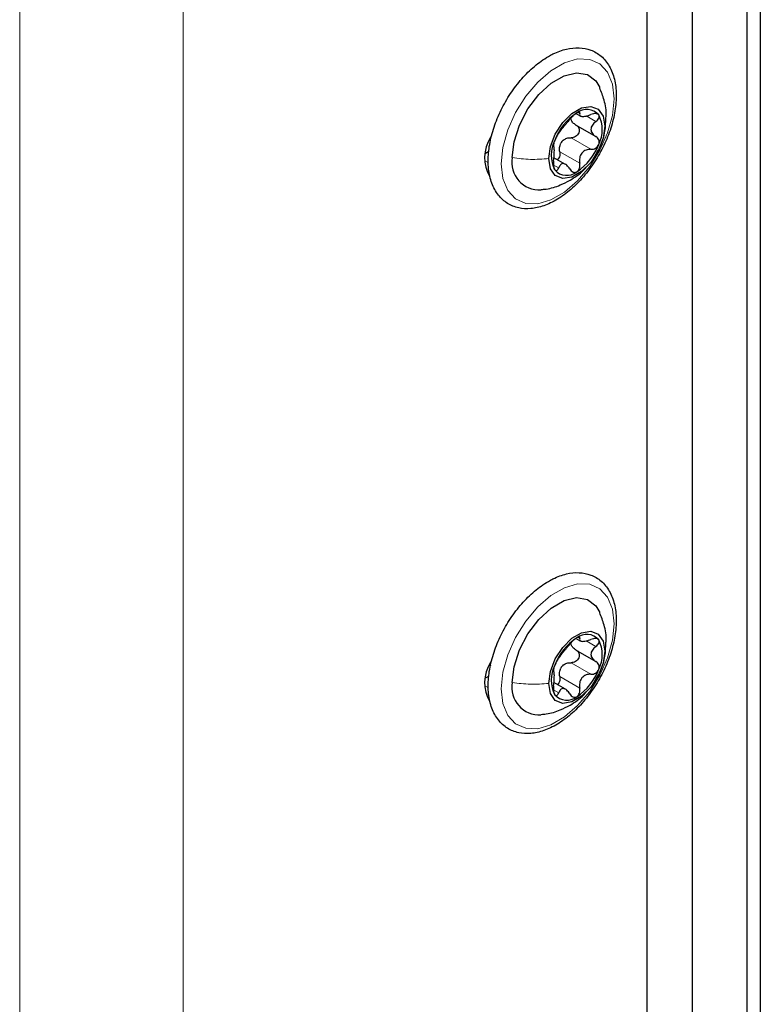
# Paper-space layout 'Blatt2' of a CAD drawing. Header units: millimetres. Extents: x 5 to 418, y 2 to 292.
# Tile 93 of 112: x 318 to 328, y 150 to 163. Entities that reach past the tile are written whole.
import ezdxf

# ---------------------------------------------------------------- set-up
doc = ezdxf.new("R2010")
doc.units = ezdxf.units.MM

psp = doc.layouts.new('Blatt2')

# ---------------------------------------------------------------- linework, layer by layer
at = {"color": 7, "linetype": 'Continuous', "lineweight": 18}
for p, q in [((318.35, 86.307), (318.35, 218.314)), ((320.471, 218.314), (320.471, 86.307)), ((327.071, 96.309), (327.071, 212.938)), ((325.589, 161.659), (325.613, 161.646)), ((325.697, 161.614), (325.823, 161.541)), ((325.951, 161.592), (325.937, 161.481)), ((325.5, 161.331), (325.759, 161.182)), ((325.354, 161.15), (325.613, 161.001)), ((324.384, 161.033), (324.431, 161.006)), ((325.273, 160.978), (325.34, 160.94)), ((325.589, 154.855), (325.613, 154.841)), ((325.697, 154.809), (325.823, 154.737)), ((325.951, 154.788), (325.937, 154.677)), ((325.5, 154.527), (325.759, 154.377)), ((325.354, 154.346), (325.613, 154.196)), ((324.384, 154.229), (324.431, 154.202)), ((325.273, 154.173), (325.34, 154.135))]:
    psp.add_line(p, q, dxfattribs=at)
at = {"color": 7, "linetype": 'Continuous', "lineweight": 25}
for p, q in [((327.071, 213.482), (327.071, 132.1)), ((326.482, 213.142), (326.482, 131.76)), ((326.482, 212.253), (326.482, 132.663)), ((327.778, 187.421), (327.778, 138.973)), ((327.955, 187.319), (327.955, 138.871)), ((325.571, 161.642), (325.62, 161.614)), ((325.56, 161.499), (325.821, 161.348)), ((324.458, 161.339), (324.465, 161.335)), ((324.393, 161.134), (324.434, 161.157)), ((325.803, 161.085), (325.826, 161.125)), ((325.43, 160.987), (325.279, 161.073)), ((325.571, 154.838), (325.62, 154.809)), ((325.56, 154.695), (325.821, 154.544)), ((324.458, 154.534), (324.465, 154.53)), ((324.393, 154.329), (324.434, 154.353)), ((325.803, 154.281), (325.826, 154.321)), ((325.43, 154.182), (325.279, 154.269))]:
    psp.add_line(p, q, dxfattribs=at)
at = {"color": 7, "linetype": 'Continuous', "lineweight": 18, "flags": 128}
for points in [[(326.058, 161.836), (326.036, 161.622), (325.974, 161.396), (325.874, 161.171), (325.742, 160.96), (325.586, 160.775), (325.415, 160.628), (325.239, 160.526), (325.068, 160.476), (324.912, 160.48), (324.78, 160.539), (324.68, 160.649), (324.617, 160.803), (324.596, 160.993), (324.617, 161.207), (324.68, 161.433), (324.78, 161.658), (324.912, 161.869), (325.068, 162.054), (325.239, 162.201), (325.415, 162.303), (325.586, 162.353), (325.742, 162.348), (325.874, 162.29), (325.974, 162.18), (326.036, 162.026), (326.058, 161.836)], [(326.058, 155.032), (326.036, 154.818), (325.974, 154.591), (325.874, 154.366), (325.742, 154.155), (325.586, 153.971), (325.415, 153.823), (325.239, 153.721), (325.068, 153.671), (324.912, 153.676), (324.78, 153.735), (324.68, 153.844), (324.617, 153.998), (324.596, 154.188), (324.617, 154.402), (324.68, 154.629), (324.78, 154.854), (324.912, 155.065), (325.068, 155.249), (325.239, 155.397), (325.415, 155.498), (325.586, 155.548), (325.742, 155.544), (325.874, 155.485), (325.974, 155.376), (326.036, 155.221), (326.058, 155.032)]]:
    psp.add_lwpolyline(points, dxfattribs=at)
at = {"color": 7, "linetype": 'Continuous', "lineweight": 25, "flags": 128}
for points in [[(324.738, 161.074), (324.761, 161.28), (324.831, 161.496), (324.941, 161.706), (325.082, 161.892), (325.243, 162.04), (325.411, 162.136), (325.572, 162.175), (325.713, 162.151), (325.823, 162.068), (325.874, 161.982)], [(325.211, 161.062), (325.233, 161.218), (325.296, 161.38), (325.393, 161.53), (325.511, 161.648), (325.637, 161.721), (325.756, 161.739), (325.852, 161.702), (325.915, 161.612), (325.937, 161.481)], [(325.937, 161.481), (325.915, 161.325), (325.852, 161.163), (325.756, 161.013), (325.637, 160.895), (325.511, 160.822), (325.393, 160.804), (325.296, 160.842), (325.233, 160.931), (325.211, 161.062)], [(324.441, 161.3), (324.455, 161.293), (324.456, 161.292)], [(324.738, 154.27), (324.761, 154.475), (324.831, 154.692), (324.941, 154.901), (325.082, 155.088), (325.243, 155.235), (325.411, 155.332), (325.572, 155.37), (325.713, 155.347), (325.823, 155.264), (325.874, 155.178)], [(325.211, 154.258), (325.233, 154.414), (325.296, 154.576), (325.393, 154.725), (325.511, 154.843), (325.637, 154.916), (325.756, 154.935), (325.852, 154.897), (325.915, 154.807), (325.937, 154.677)], [(325.937, 154.677), (325.915, 154.521), (325.852, 154.358), (325.756, 154.209), (325.637, 154.091), (325.511, 154.018), (325.393, 153.999), (325.296, 154.037), (325.233, 154.127), (325.211, 154.258)], [(324.441, 154.496), (324.455, 154.489), (324.456, 154.488)]]:
    psp.add_lwpolyline(points, dxfattribs=at)
at = {"color": 7, "linetype": 'Continuous', "lineweight": 25}
for centre, radius, start, end in [((325.961, 161.049), 0.716, 122.638, 159.7729), ((325.704, 161.494), 0.205, 40.5328, 129.2482), ((325.479, 161.437), 0.426, 333.4364, 26.5636), ((324.876, 161.073), 0.496, 147.562, 209.9846), ((325.67, 161.107), 0.426, 153.4364, 206.5636), ((325.587, 161.117), 0.263, 135.2838, 147.1271), ((325.188, 161.494), 0.716, 302.638, 339.7729), ((325.087, 161.011), 0.355, 169.7453, 273.6168), ((325.445, 161.049), 0.205, 220.5328, 309.2482), ((325.961, 154.245), 0.716, 122.638, 159.7729), ((325.704, 154.689), 0.205, 40.5328, 129.2482), ((325.479, 154.632), 0.426, 333.4364, 26.5636), ((324.876, 154.268), 0.496, 147.562, 209.9846), ((325.67, 154.302), 0.426, 153.4364, 206.5636), ((325.587, 154.313), 0.263, 135.2838, 147.1271), ((325.188, 154.689), 0.716, 302.638, 339.7729), ((325.087, 154.207), 0.355, 169.7453, 273.6168), ((325.445, 154.245), 0.205, 220.5328, 309.2482)]:
    psp.add_arc(centre, radius, start, end, dxfattribs=at)
for points, knots in [([(325.206, 162.386), (325.175, 162.366), (325.084, 162.31), (324.939, 162.185), (324.782, 162.007), (324.646, 161.802), (324.538, 161.582), (324.463, 161.356), (324.424, 161.134), (324.424, 160.924), (324.466, 160.738), (324.55, 160.584), (324.671, 160.474), (324.818, 160.415), (324.979, 160.406), (325.149, 160.444), (325.325, 160.529), (325.5, 160.656), (325.664, 160.822), (325.81, 161.016), (325.931, 161.231), (326.021, 161.455), (326.076, 161.681), (326.093, 161.897), (326.07, 162.095), (326.004, 162.264), (325.899, 162.395), (325.761, 162.476), (325.605, 162.506), (325.439, 162.488), (325.304, 162.439), (325.226, 162.397), (325.206, 162.386)], [0, 0, 0, 0, 0.018673, 0.053858, 0.088978, 0.124026, 0.159069, 0.19418, 0.229444, 0.26495, 0.300703, 0.336174, 0.3704, 0.403215, 0.435664, 0.4689, 0.503345, 0.538446, 0.573603, 0.608677, 0.643711, 0.678787, 0.713972, 0.749363, 0.785021, 0.82072, 0.8556, 0.888944, 0.92147, 0.95423, 0.98818, 1, 1, 1, 1]), ([(325.953, 161.592), (325.954, 161.601), (325.961, 161.677), (325.938, 161.811), (325.893, 161.926), (325.872, 161.978)], [0, 0, 0, 0, 0.065834, 0.577858, 1, 1, 1, 1]), ([(325.574, 161.653), (325.566, 161.647), (325.55, 161.637), (325.525, 161.615), (325.502, 161.592), (325.491, 161.578), (325.485, 161.571)], [0, 0, 0, 0, 0.2499898, 0.4996108, 0.7491272, 1, 1, 1, 1]), ([(325.613, 161.646), (325.615, 161.65), (325.617, 161.659), (325.611, 161.665), (325.596, 161.664), (325.582, 161.656), (325.574, 161.653)], [0, 0, 0, 0, 0.249853, 0.499901, 0.750114, 1, 1, 1, 1]), ([(325.613, 161.646), (325.611, 161.636), (325.608, 161.622), (325.621, 161.612), (325.638, 161.608), (325.664, 161.608), (325.704, 161.614), (325.737, 161.625), (325.759, 161.633)], [0, 0, 0, 0, 0.24922, 0.374358, 0.498948, 0.624021, 0.749768, 1, 1, 1, 1]), ([(325.86, 161.627), (325.855, 161.632), (325.845, 161.642), (325.819, 161.646), (325.79, 161.643), (325.769, 161.636), (325.759, 161.633)], [0, 0, 0, 0, 0.249858, 0.499467, 0.749011, 1, 1, 1, 1]), ([(325.823, 161.541), (325.831, 161.548), (325.847, 161.561), (325.862, 161.585), (325.869, 161.609), (325.863, 161.621), (325.86, 161.627)], [0, 0, 0, 0, 0.249806, 0.500054, 0.750309, 1, 1, 1, 1]), ([(325.826, 161.125), (325.845, 161.157), (325.9, 161.247), (325.946, 161.407), (325.951, 161.534), (325.953, 161.592)], [0, 0, 0, 0, 0.2269443, 0.643455, 1, 1, 1, 1]), ([(325.34, 161.39), (325.347, 161.4), (325.358, 161.414), (325.381, 161.445), (325.402, 161.471), (325.424, 161.498), (325.454, 161.534), (325.473, 161.556), (325.485, 161.571)], [0, 0, 0, 0, 0.249219, 0.374357, 0.498947, 0.62402, 0.749767, 1, 1, 1, 1]), ([(325.564, 161.497), (325.572, 161.492), (325.588, 161.481), (325.603, 161.456), (325.609, 161.427), (325.603, 161.395), (325.586, 161.367), (325.56, 161.345), (325.53, 161.332), (325.51, 161.332), (325.5, 161.331)], [0, 0, 0, 0, 0.125212, 0.249468, 0.37431, 0.49905, 0.623887, 0.749382, 0.874437, 1, 1, 1, 1]), ([(325.564, 161.497), (325.55, 161.506), (325.522, 161.524), (325.509, 161.552), (325.503, 161.567)], [0, 0, 0, 0, 0.500609, 1, 1, 1, 1]), ([(325.823, 161.541), (325.806, 161.527), (325.78, 161.505), (325.762, 161.468), (325.757, 161.44), (325.762, 161.411), (325.78, 161.376), (325.806, 161.359), (325.823, 161.347)], [0, 0, 0, 0, 0.2491937, 0.3743301, 0.4989253, 0.6240038, 0.7497569, 1, 1, 1, 1]), ([(325.34, 161.39), (325.336, 161.386), (325.329, 161.378), (325.316, 161.355), (325.301, 161.327), (325.293, 161.307), (325.289, 161.297)], [0, 0, 0, 0, 0.249816, 0.499908, 0.75012, 1, 1, 1, 1]), ([(325.86, 161.246), (325.863, 161.256), (325.869, 161.277), (325.862, 161.306), (325.847, 161.331), (325.831, 161.342), (325.823, 161.347)], [0, 0, 0, 0, 0.250032, 0.499632, 0.749228, 1, 1, 1, 1]), ([(325.289, 161.297), (325.285, 161.287), (325.278, 161.268), (325.273, 161.245), (325.272, 161.229), (325.274, 161.226), (325.275, 161.225)], [0, 0, 0, 0, 0.250032, 0.499632, 0.749228, 1, 1, 1, 1]), ([(325.275, 161.031), (325.278, 161.054), (325.282, 161.088), (325.283, 161.134), (325.284, 161.166), (325.283, 161.191), (325.282, 161.217), (325.278, 161.222), (325.275, 161.225)], [0, 0, 0, 0, 0.249194, 0.37433, 0.498925, 0.624004, 0.749757, 1, 1, 1, 1]), ([(325.354, 161.15), (325.352, 161.169), (325.347, 161.207), (325.36, 161.242), (325.366, 161.26)], [0, 0, 0, 0, 0.500646, 1, 1, 1, 1]), ([(325.4, 161.302), (325.415, 161.311), (325.446, 161.331), (325.482, 161.331), (325.5, 161.331)], [0, 0, 0, 0, 0.49811, 1, 1, 1, 1]), ([(325.759, 161.182), (325.769, 161.182), (325.79, 161.183), (325.819, 161.196), (325.845, 161.217), (325.855, 161.236), (325.86, 161.246)], [0, 0, 0, 0, 0.249816, 0.499908, 0.75012, 1, 1, 1, 1]), ([(325.354, 161.15), (325.355, 161.139), (325.358, 161.118), (325.351, 161.086), (325.339, 161.061), (325.328, 161.051), (325.324, 161.048)], [0, 0, 0, 0, 0.278955, 0.555759, 0.833842, 1, 1, 1, 1]), ([(325.759, 161.182), (325.737, 161.181), (325.704, 161.179), (325.664, 161.158), (325.639, 161.135), (325.621, 161.105), (325.608, 161.059), (325.611, 161.024), (325.613, 161.001)], [0, 0, 0, 0, 0.249219, 0.374357, 0.498947, 0.62402, 0.749767, 1, 1, 1, 1]), ([(325.275, 161.031), (325.274, 161.02), (325.272, 160.999), (325.273, 160.966), (325.278, 160.936), (325.285, 160.923), (325.289, 160.916)], [0, 0, 0, 0, 0.249806, 0.500054, 0.750309, 1, 1, 1, 1]), ([(325.485, 160.927), (325.473, 160.944), (325.454, 160.971), (325.424, 160.991), (325.402, 160.998), (325.382, 160.995), (325.358, 160.98), (325.347, 160.956), (325.34, 160.94)], [0, 0, 0, 0, 0.24922, 0.374358, 0.498948, 0.624021, 0.749768, 1, 1, 1, 1]), ([(325.574, 160.891), (325.582, 160.896), (325.596, 160.907), (325.611, 160.936), (325.617, 160.968), (325.615, 160.99), (325.613, 161.001)], [0, 0, 0, 0, 0.24999, 0.499611, 0.749127, 1, 1, 1, 1]), ([(325.289, 160.916), (325.293, 160.912), (325.301, 160.903), (325.316, 160.905), (325.329, 160.917), (325.336, 160.932), (325.34, 160.94)], [0, 0, 0, 0, 0.249858, 0.499467, 0.749011, 1, 1, 1, 1]), ([(325.485, 160.927), (325.491, 160.918), (325.502, 160.902), (325.525, 160.886), (325.55, 160.881), (325.566, 160.887), (325.574, 160.891)], [0, 0, 0, 0, 0.249853, 0.499901, 0.750114, 1, 1, 1, 1]), ([(325.487, 160.781), (325.55, 160.82), (325.627, 160.868), (325.685, 160.936), (325.696, 160.949)], [0, 0, 0, 0, 0.813012, 1, 1, 1, 1]), ([(325.111, 160.661), (325.134, 160.663), (325.219, 160.668), (325.348, 160.709), (325.446, 160.76), (325.487, 160.781)], [0, 0, 0, 0, 0.169977, 0.645913, 1, 1, 1, 1]), ([(325.206, 155.581), (325.175, 155.562), (325.084, 155.505), (324.939, 155.381), (324.782, 155.202), (324.646, 154.998), (324.538, 154.778), (324.463, 154.552), (324.424, 154.329), (324.424, 154.12), (324.466, 153.933), (324.55, 153.779), (324.671, 153.669), (324.818, 153.611), (324.979, 153.602), (325.149, 153.64), (325.325, 153.724), (325.5, 153.852), (325.664, 154.017), (325.81, 154.212), (325.931, 154.426), (326.021, 154.651), (326.076, 154.876), (326.093, 155.092), (326.07, 155.29), (326.004, 155.46), (325.899, 155.59), (325.761, 155.671), (325.605, 155.702), (325.439, 155.684), (325.304, 155.635), (325.226, 155.592), (325.206, 155.581)], [0, 0, 0, 0, 0.018673, 0.053858, 0.088978, 0.124026, 0.159069, 0.19418, 0.229444, 0.26495, 0.300703, 0.336174, 0.3704, 0.403215, 0.435664, 0.4689, 0.503345, 0.538446, 0.573603, 0.608677, 0.643711, 0.678787, 0.713972, 0.749363, 0.785021, 0.82072, 0.8556, 0.888944, 0.92147, 0.95423, 0.98818, 1, 1, 1, 1]), ([(325.953, 154.788), (325.954, 154.796), (325.961, 154.873), (325.938, 155.006), (325.893, 155.122), (325.872, 155.174)], [0, 0, 0, 0, 0.065834, 0.577858, 1, 1, 1, 1]), ([(325.574, 154.848), (325.566, 154.843), (325.55, 154.833), (325.525, 154.811), (325.502, 154.788), (325.491, 154.774), (325.485, 154.767)], [0, 0, 0, 0, 0.2499898, 0.4996108, 0.7491272, 1, 1, 1, 1]), ([(325.613, 154.841), (325.615, 154.845), (325.617, 154.854), (325.611, 154.86), (325.596, 154.859), (325.582, 154.852), (325.574, 154.848)], [0, 0, 0, 0, 0.249853, 0.499901, 0.750114, 1, 1, 1, 1]), ([(325.613, 154.841), (325.611, 154.832), (325.608, 154.818), (325.621, 154.808), (325.638, 154.803), (325.664, 154.804), (325.704, 154.809), (325.737, 154.82), (325.759, 154.828)], [0, 0, 0, 0, 0.24922, 0.374358, 0.498948, 0.624021, 0.749768, 1, 1, 1, 1]), ([(325.86, 154.823), (325.855, 154.827), (325.845, 154.837), (325.819, 154.841), (325.79, 154.839), (325.769, 154.832), (325.759, 154.828)], [0, 0, 0, 0, 0.249858, 0.499467, 0.749011, 1, 1, 1, 1]), ([(325.34, 154.586), (325.347, 154.595), (325.358, 154.61), (325.381, 154.641), (325.402, 154.667), (325.424, 154.694), (325.454, 154.729), (325.473, 154.752), (325.485, 154.767)], [0, 0, 0, 0, 0.249219, 0.374357, 0.498947, 0.62402, 0.749767, 1, 1, 1, 1]), ([(325.564, 154.692), (325.55, 154.701), (325.522, 154.719), (325.509, 154.748), (325.503, 154.762)], [0, 0, 0, 0, 0.500609, 1, 1, 1, 1]), ([(325.823, 154.737), (325.806, 154.722), (325.78, 154.7), (325.762, 154.664), (325.757, 154.635), (325.762, 154.607), (325.78, 154.572), (325.806, 154.554), (325.823, 154.543)], [0, 0, 0, 0, 0.2491937, 0.3743301, 0.4989253, 0.6240038, 0.7497569, 1, 1, 1, 1]), ([(325.823, 154.737), (325.831, 154.743), (325.847, 154.757), (325.862, 154.78), (325.869, 154.804), (325.863, 154.816), (325.86, 154.823)], [0, 0, 0, 0, 0.249806, 0.500054, 0.750309, 1, 1, 1, 1]), ([(325.826, 154.321), (325.845, 154.353), (325.9, 154.443), (325.946, 154.603), (325.951, 154.729), (325.953, 154.788)], [0, 0, 0, 0, 0.2269443, 0.643455, 1, 1, 1, 1]), ([(325.34, 154.586), (325.336, 154.582), (325.329, 154.573), (325.316, 154.551), (325.301, 154.523), (325.293, 154.503), (325.289, 154.493)], [0, 0, 0, 0, 0.249816, 0.499908, 0.75012, 1, 1, 1, 1]), ([(325.564, 154.692), (325.572, 154.687), (325.588, 154.676), (325.603, 154.652), (325.609, 154.622), (325.603, 154.591), (325.586, 154.562), (325.56, 154.541), (325.53, 154.528), (325.51, 154.527), (325.5, 154.527)], [0, 0, 0, 0, 0.125212, 0.249468, 0.37431, 0.49905, 0.623887, 0.749382, 0.874437, 1, 1, 1, 1]), ([(325.289, 154.493), (325.285, 154.483), (325.278, 154.463), (325.273, 154.44), (325.272, 154.425), (325.274, 154.422), (325.275, 154.42)], [0, 0, 0, 0, 0.250032, 0.499632, 0.749228, 1, 1, 1, 1]), ([(325.354, 154.346), (325.352, 154.365), (325.347, 154.402), (325.36, 154.438), (325.366, 154.455)], [0, 0, 0, 0, 0.500646, 1, 1, 1, 1]), ([(325.4, 154.497), (325.415, 154.507), (325.446, 154.526), (325.482, 154.527), (325.5, 154.527)], [0, 0, 0, 0, 0.49811, 1, 1, 1, 1]), ([(325.86, 154.442), (325.863, 154.452), (325.869, 154.472), (325.862, 154.502), (325.847, 154.527), (325.831, 154.537), (325.823, 154.543)], [0, 0, 0, 0, 0.250032, 0.499632, 0.749228, 1, 1, 1, 1]), ([(325.275, 154.226), (325.278, 154.249), (325.282, 154.284), (325.283, 154.33), (325.284, 154.361), (325.283, 154.387), (325.282, 154.412), (325.278, 154.417), (325.275, 154.42)], [0, 0, 0, 0, 0.249194, 0.37433, 0.498925, 0.624004, 0.749757, 1, 1, 1, 1]), ([(325.354, 154.346), (325.355, 154.335), (325.358, 154.313), (325.351, 154.281), (325.339, 154.256), (325.328, 154.247), (325.324, 154.243)], [0, 0, 0, 0, 0.278955, 0.555759, 0.833842, 1, 1, 1, 1]), ([(325.759, 154.377), (325.737, 154.376), (325.704, 154.375), (325.664, 154.353), (325.639, 154.33), (325.621, 154.3), (325.608, 154.255), (325.611, 154.22), (325.613, 154.196)], [0, 0, 0, 0, 0.249219, 0.374357, 0.498947, 0.62402, 0.749767, 1, 1, 1, 1]), ([(325.759, 154.377), (325.769, 154.378), (325.79, 154.378), (325.819, 154.391), (325.845, 154.412), (325.855, 154.432), (325.86, 154.442)], [0, 0, 0, 0, 0.249816, 0.499908, 0.75012, 1, 1, 1, 1]), ([(325.275, 154.226), (325.274, 154.216), (325.272, 154.194), (325.273, 154.162), (325.278, 154.131), (325.285, 154.118), (325.289, 154.112)], [0, 0, 0, 0, 0.249806, 0.500054, 0.750309, 1, 1, 1, 1]), ([(325.485, 154.122), (325.473, 154.14), (325.454, 154.166), (325.424, 154.186), (325.402, 154.193), (325.382, 154.19), (325.358, 154.175), (325.347, 154.151), (325.34, 154.135)], [0, 0, 0, 0, 0.24922, 0.374358, 0.498948, 0.624021, 0.749768, 1, 1, 1, 1]), ([(325.574, 154.086), (325.582, 154.092), (325.596, 154.103), (325.611, 154.131), (325.617, 154.164), (325.615, 154.185), (325.613, 154.196)], [0, 0, 0, 0, 0.24999, 0.499611, 0.749127, 1, 1, 1, 1]), ([(325.289, 154.112), (325.293, 154.107), (325.301, 154.098), (325.316, 154.1), (325.329, 154.112), (325.336, 154.128), (325.34, 154.135)], [0, 0, 0, 0, 0.249858, 0.499467, 0.749011, 1, 1, 1, 1]), ([(325.485, 154.122), (325.491, 154.114), (325.502, 154.097), (325.525, 154.082), (325.55, 154.076), (325.566, 154.083), (325.574, 154.086)], [0, 0, 0, 0, 0.249853, 0.499901, 0.750114, 1, 1, 1, 1]), ([(325.487, 153.977), (325.55, 154.015), (325.627, 154.063), (325.685, 154.132), (325.696, 154.145)], [0, 0, 0, 0, 0.813012, 1, 1, 1, 1]), ([(325.111, 153.857), (325.134, 153.858), (325.219, 153.864), (325.348, 153.905), (325.446, 153.955), (325.487, 153.977)], [0, 0, 0, 0, 0.169977, 0.645913, 1, 1, 1, 1])]:
    psp.add_open_spline(points, degree=3, knots=knots, dxfattribs=at)
at = {"color": 7, "linetype": 'Continuous', "lineweight": 18}
for points in [[(324.738, 161.074), (324.816, 161.064), (324.973, 161.044), (325.132, 161.056), (325.211, 161.062)], [(324.738, 154.27), (324.816, 154.26), (324.973, 154.24), (325.132, 154.252), (325.211, 154.258)]]:
    psp.add_open_spline(points, degree=3, dxfattribs=at)

doc.saveas('drawing.dxf')
